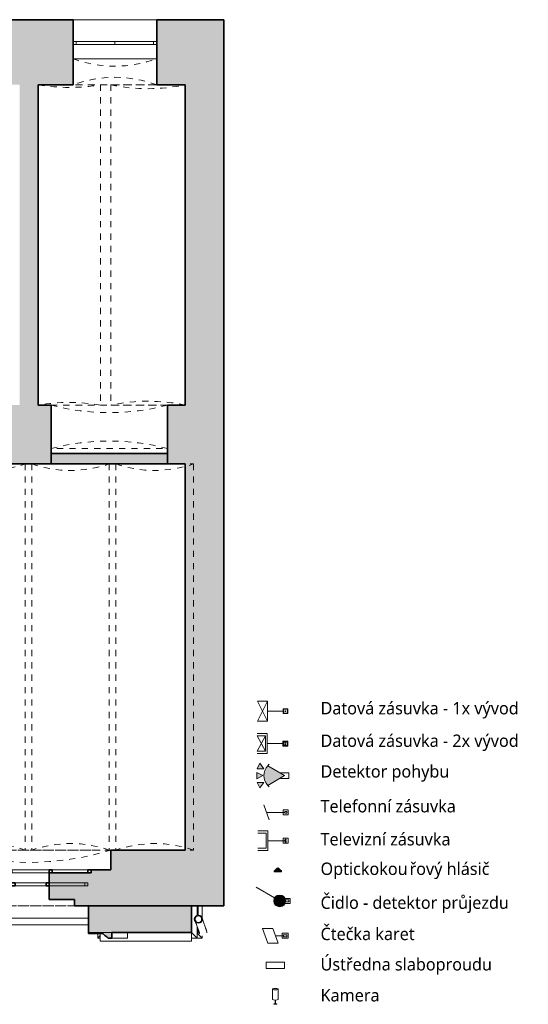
# Model space of a CAD drawing. Header units: metres. Extents: x -0.2 to 44.7, y -1.1 to 28.
# Tile 11 of 11: x 36.5 to 44.7, y -1.1 to 14.7. Entities that reach past the tile are written whole.
import ezdxf

# ---------------------------------------------------------------- set-up
doc = ezdxf.new("R2010")
doc.units = ezdxf.units.M
doc.linetypes.add('AV - Cerch_ 1 tecka 4mm', pattern=[0.006, 0.004, -0.001, 0, -0.001])
doc.layers.add('AV-SRAFY', color=7, linetype='Continuous', lineweight=35)
doc.layers.add('AV-STAVBA', color=7, linetype='Continuous', lineweight=18)
doc.layers.add('AV-TEXTY', color=5, linetype='Continuous', lineweight=13, true_color=0x0000ff)
doc.styles.add('Trebuchet MS', font='trebuc.ttf', dxfattribs={"height": 0.2})

# ---------------------------------------------------------------- blocks, each defined once
blk = doc.blocks.new('GM_Otvor s klenutým nadpražím - 1880x4900-957668-1NP mezipatro')
at = {"layer": 'AV-STAVBA', "color": 254, "linetype": 'AV - Cerch_ 1 tecka 4mm', "lineweight": 13, "true_color": 0xcccccc}
for p, q in [((-0.94, 0.475), (0.94, 0.475)), ((0.856, -0.225), (-0.856, -0.225))]:
    blk.add_line(p, q, dxfattribs=at)
for centre, start, end in [((0, 4.097), 255.45, 284.55), ((0, -3.847), 75.45, 104.55)]:
    blk.add_arc(centre, 3.742, start, end, dxfattribs=at)
blk = doc.blocks.new('WI_22_klenuté_bez středního sloupku - 1600x2100-1063538-1NP mezipatro')
at = {"layer": 'AV-STAVBA', "color": 254, "true_color": 0xcccccc}
for p, q in [((-0.675, -0.085), (-0.675, -0.035)), ((-0.675, -0.035), (0.675, -0.035)), ((-0.675, -0.085), (0.675, -0.085)), ((0, -0.035), (-0.625, -0.035)), ((-0.625, -0.035), (-0.625, -0.085)), ((-0.625, -0.085), (-0.625, -0.035)), ((-0.625, -0.085), (0, -0.085)), ((0.625, -0.035), (0, -0.035)), ((0, -0.035), (0, -0.085)), ((0, -0.035), (0, -0.085)), ((0, -0.085), (0.625, -0.085)), ((0.625, -0.035), (0.625, -0.085)), ((0.625, -0.085), (0.625, -0.035)), ((0.675, -0.085), (0.675, -0.035))]:
    blk.add_line(p, q, dxfattribs=at)
blk = doc.blocks.new('GM_Void_valená klenba - GM_Void_valená klenba-1557062-1NP mezipatro')
at = {"layer": 'AV-STAVBA', "color": 254, "linetype": 'AV - Cerch_ 1 tecka 4mm', "lineweight": 13, "true_color": 0xcccccc}
for p, q in [((-0.625, 3.115), (-0.625, -3.115)), ((-0.625, 3.115), (0.625, 3.115)), ((0.625, 3.115), (0.625, -3.115)), ((-0.625, -3.115), (0.625, -3.115))]:
    blk.add_line(p, q, dxfattribs=at)
for centre, start, end in [((0, 4.941), 251.105, 288.895), ((0, -4.941), 71.105, 108.895)]:
    blk.add_arc(centre, 1.93, start, end, dxfattribs=at)
blk = doc.blocks.new('GM_Void_valená klenba - GM_Void_valená klenba-1557074-1NP mezipatro')
at = {"layer": 'AV-STAVBA', "color": 254, "linetype": 'AV - Cerch_ 1 tecka 4mm', "lineweight": 13, "true_color": 0xcccccc}
for p, q in [((-0.5, 2.585), (-0.5, -2.585)), ((-0.5, 2.585), (0.5, 2.585)), ((0.5, 2.585), (0.5, -2.585)), ((-0.5, -2.585), (0.5, -2.585))]:
    blk.add_line(p, q, dxfattribs=at)
for centre, start, end in [((0, 5.442), 260.0718, 279.9282), ((0, -5.442), 80.0718, 99.9282)]:
    blk.add_arc(centre, 2.9, start, end, dxfattribs=at)
blk = doc.blocks.new('GM_Void_valená klenba - GM_Void_valená klenba-1557073-1NP mezipatro')
at = {"layer": 'AV-STAVBA', "color": 254, "linetype": 'AV - Cerch_ 1 tecka 4mm', "lineweight": 13, "true_color": 0xcccccc}
for p, q in [((-0.6, 2.585), (-0.6, -2.585)), ((-0.6, 2.585), (0.6, 2.585)), ((0.6, 2.585), (0.6, -2.585)), ((-0.6, -2.585), (0.6, -2.585))]:
    blk.add_line(p, q, dxfattribs=at)
for centre, start, end in [((0, 5.422), 258.0595, 281.9405), ((0, -5.422), 78.0595, 101.9405)]:
    blk.add_arc(centre, 2.9, start, end, dxfattribs=at)
blk = doc.blocks.new('GM_Detový svod_04 - GM_Detový svod_04-1507001-1NP mezipatro')
at = {"layer": 'AV-STAVBA', "color": 254, "true_color": 0xcccccc}
for p, q in [((39.304, 0.209), (39.305, 0.207)), ((39.319, 0.189), (39.321, 0.188)), ((39.319, 0.16), (39.358, 0.053)), ((39.342, 0.177), (39.344, 0.177)), ((39.471, 0.094), (39.432, 0.201))]:
    blk.add_line(p, q, dxfattribs=at)
at = {"layer": 'AV-STAVBA', "color": 254, "true_color": 0xcccccc, "flags": 128}
for points in [[(39.296, 0.236), (39.297, 0.239), (39.297, 0.241), (39.297, 0.243), (39.298, 0.246), (39.298, 0.248), (39.299, 0.25), (39.3, 0.253), (39.3, 0.255), (39.301, 0.257)], [(39.3, 0.213), (39.299, 0.215), (39.298, 0.217), (39.298, 0.22), (39.297, 0.222), (39.297, 0.224), (39.297, 0.227), (39.296, 0.229), (39.296, 0.231)], [(39.301, 0.209), (39.301, 0.21), (39.301, 0.211), (39.3, 0.211), (39.3, 0.212), (39.3, 0.212), (39.3, 0.213), (39.3, 0.213), (39.3, 0.213)], [(39.303, 0.262), (39.305, 0.264), (39.306, 0.266), (39.307, 0.268), (39.309, 0.27), (39.31, 0.272), (39.312, 0.273), (39.313, 0.275), (39.315, 0.277), (39.317, 0.278)], [(39.319, 0.16), (39.318, 0.163), (39.317, 0.166), (39.316, 0.169), (39.315, 0.172), (39.314, 0.175), (39.313, 0.177), (39.312, 0.18), (39.311, 0.182), (39.31, 0.185), (39.309, 0.187), (39.308, 0.19), (39.308, 0.192), (39.307, 0.194), (39.306, 0.196), (39.305, 0.198), (39.305, 0.2), (39.304, 0.201), (39.304, 0.203), (39.303, 0.204), (39.303, 0.206)], [(39.319, 0.28), (39.321, 0.281), (39.322, 0.283), (39.324, 0.284), (39.327, 0.285), (39.329, 0.286), (39.331, 0.288), (39.333, 0.289), (39.335, 0.289), (39.336, 0.29)], [(39.336, 0.29), (39.338, 0.29), (39.34, 0.291), (39.343, 0.292), (39.345, 0.292), (39.347, 0.293), (39.35, 0.293), (39.352, 0.293), (39.355, 0.293), (39.357, 0.293), (39.359, 0.293), (39.362, 0.293), (39.364, 0.293), (39.367, 0.292), (39.369, 0.292), (39.371, 0.291), (39.374, 0.291), (39.376, 0.29), (39.378, 0.289), (39.38, 0.288), (39.382, 0.287), (39.385, 0.286), (39.387, 0.285), (39.389, 0.284), (39.391, 0.282), (39.393, 0.281), (39.395, 0.28), (39.396, 0.278), (39.398, 0.276), (39.4, 0.275), (39.401, 0.273), (39.403, 0.271), (39.404, 0.269), (39.406, 0.267), (39.407, 0.265), (39.408, 0.263), (39.41, 0.261), (39.411, 0.259), (39.412, 0.257), (39.412, 0.254), (39.413, 0.254)], [(39.413, 0.254), (39.413, 0.254), (39.413, 0.254), (39.413, 0.253), (39.413, 0.253), (39.413, 0.252), (39.414, 0.251), (39.414, 0.251), (39.414, 0.25), (39.415, 0.249), (39.415, 0.247), (39.415, 0.246), (39.416, 0.245), (39.417, 0.243), (39.417, 0.242), (39.418, 0.24), (39.418, 0.238), (39.419, 0.236), (39.42, 0.234), (39.421, 0.232), (39.422, 0.23), (39.422, 0.227), (39.423, 0.225), (39.424, 0.222), (39.425, 0.22), (39.426, 0.217), (39.427, 0.214), (39.428, 0.212), (39.429, 0.209), (39.43, 0.206), (39.431, 0.203), (39.432, 0.201)], [(39.358, 0.053), (39.359, 0.05), (39.36, 0.047), (39.361, 0.045), (39.362, 0.042), (39.363, 0.039), (39.364, 0.036), (39.365, 0.034), (39.366, 0.031), (39.367, 0.029), (39.368, 0.026), (39.369, 0.024), (39.369, 0.022), (39.37, 0.02), (39.371, 0.018), (39.372, 0.016), (39.372, 0.014), (39.373, 0.012), (39.374, 0.011), (39.374, 0.009), (39.375, 0.008), (39.375, 0.007), (39.375, 0.005), (39.376, 0.004), (39.376, 0.004), (39.376, 0.003), (39.377, 0.002), (39.377, 0.002), (39.377, 0.001), (39.377, 0.001), (39.377, 0.001), (39.377, 0.001)], [(39.49, 0.042), (39.49, 0.042), (39.49, 0.042), (39.49, 0.042), (39.489, 0.043), (39.489, 0.043), (39.489, 0.044), (39.489, 0.045), (39.488, 0.046), (39.488, 0.047), (39.488, 0.048), (39.487, 0.049), (39.487, 0.051), (39.486, 0.052), (39.485, 0.054), (39.485, 0.056), (39.484, 0.058), (39.483, 0.06), (39.483, 0.062), (39.482, 0.064), (39.481, 0.066), (39.48, 0.068), (39.479, 0.071), (39.478, 0.073), (39.477, 0.076), (39.476, 0.079), (39.476, 0.081), (39.474, 0.084), (39.473, 0.087), (39.472, 0.09), (39.471, 0.093), (39.471, 0.094)]]:
    blk.add_lwpolyline(points, dxfattribs=at)
at = {"layer": 'AV-STAVBA', "color": 254, "lineweight": 35, "true_color": 0xcccccc}
for radius, start, end in [(0.06, 360, 180), (0.06, 180, 360), (0.058, 360, 180), (0.058, 180, 360)]:
    blk.add_arc((39.356, 0.233), radius, start, end, dxfattribs=at)
at = {"layer": 'AV-STAVBA', "color": 254, "true_color": 0xcccccc}
for centre, radius, start, end in [((39.356, 0.233), 0.06, 183.2945, 202.1566), ((39.356, 0.233), 0.06, 158.2084, 175.309), ((39.356, 0.233), 0.058, 175.2294, 183.353), ((39.356, 0.233), 0.058, 150.539, 158.385), ((39.356, 0.233), 0.058, 202.0953, 210.2084), ((39.356, 0.233), 0.06, 132.7517, 150.6361), ((39.356, 0.233), 0.06, 210.1374, 228.6292), ((39.356, 0.233), 0.058, 126.9446, 132.8178), ((39.356, 0.233), 0.058, 228.4302, 235.1455), ((39.356, 0.233), 0.06, 110, 126.9591), ((39.356, 0.233), 0.06, 235.0688, 253.213), ((39.356, 0.233), 0.06, 105.4802, 110), ((39.356, 0.233), 0.058, 253.1496, 258.381), ((39.356, 0.233), 0.058, 101.0194, 105.4986), ((39.356, 0.233), 0.06, 77.8522, 101.0069), ((39.356, 0.233), 0.06, 258.8332, 279.644), ((39.356, 0.233), 0.058, 280.2723, 284.3953), ((39.356, 0.233), 0.06, 308.6738, 77.1195), ((39.356, 0.233), 0.06, 284.4136, 290), ((39.356, 0.233), 0.06, 290, 307.8033), ((39.433, 0.021), 0.06, 350, 20)]:
    blk.add_arc(centre, radius, start, end, dxfattribs=at)
blk = doc.blocks.new('Zdobná fasáda 1NP - Zdobná fasáda 1NP-1554848-1NP mezipatro')
at = {"layer": 'AV-STAVBA', "true_color": 0xcccccc}
h = blk.add_hatch(color=254, dxfattribs=at)
h.paths.add_polyline_path([(37.959, -0.073), (37.959, 0.018), (37.582, 0.018), (37.582, 0.002), (37.808, 0.002), (37.9, -0.073)])
h.paths.add_polyline_path([(35.362, -0.073), (35.454, 0.002), (35.68, 0.002), (35.68, 0.018), (35.303, 0.018), (35.303, -0.073)])
at = {"layer": 'AV-STAVBA', "color": 254, "true_color": 0xcccccc}
for p, q in [((39.335, 0.448), (39.335, 0.289)), ((39.354, 0.448), (39.354, 0.293)), ((39.415, 0.448), (39.415, 0.248)), ((37.582, 0.248), (35.68, 0.248)), ((37.582, 0.138), (35.68, 0.138)), ((37.959, 0.018), (37.582, 0.018)), ((37.734, -0.072), (37.734, 0.002)), ((37.774, 0.002), (37.774, -0.122)), ((38.214, -0.073), (38.214, 0.018)), ((39.335, -0.072), (39.245, 0.018)), ((39.245, 0.018), (39.245, -0.122)), ((39.335, 0.117), (39.335, -0.072)), ((39.354, 0.064), (39.354, -0.011)), ((37.774, -0.032), (37.734, -0.072)), ((37.774, -0.072), (37.734, -0.072)), ((37.774, -0.122), (39.245, -0.122)), ((37.959, -0.073), (38.214, -0.073)), ((39.335, -0.072), (39.245, -0.072)), ((39.354, -0.011), (39.335, -0.011)), ((39.415, -0.072), (39.335, -0.072)), ((39.415, -0.072), (39.354, -0.011)), ((39.415, -0.035), (39.415, -0.072))]:
    blk.add_line(p, q, dxfattribs=at)
at = {"layer": 'AV-STAVBA', "color": 254, "lineweight": 35, "true_color": 0xcccccc}
for p, q in [((37.582, 0.018), (37.582, 0.002)), ((37.582, 0.002), (37.808, 0.002)), ((37.959, -0.073), (37.959, 0.018)), ((37.9, -0.073), (37.959, -0.073))]:
    blk.add_line(p, q, dxfattribs=at)
blk.add_open_spline([(37.808, 0.002), (37.823, -0.01), (37.854, -0.035), (37.885, -0.06), (37.9, -0.073)], degree=3, dxfattribs=at)
blk = doc.blocks.new('WI_3-3_dvojité_vnější půlkruhové nadpraží - 1850x2850-1561139-1NP mezipatro')
at = {"layer": 'AV-STAVBA', "color": 254, "linetype": 'AV - Cerch_ 1 tecka 4mm', "lineweight": 13, "true_color": 0xcccccc}
for p, q in [((0.975, 0.45), (-0.975, 0.45)), ((0.925, 0.45), (-0.925, 0.45)), ((-0.925, 0.45), (0.925, 0.45)), ((0.975, -0.45), (-0.975, -0.45)), ((-0.975, -0.45), (0.975, -0.45)), ((0.925, -0.45), (-0.925, -0.45))]:
    blk.add_line(p, q, dxfattribs=at)
at = {"layer": 'AV-STAVBA', "color": 254, "true_color": 0xcccccc}
for p, q in [((-0.925, 0.08), (-0.925, 0.13)), ((-0.925, 0.13), (0.925, 0.13)), ((-0.925, 0.08), (0.925, 0.08)), ((-0.875, 0.08), (-0.875, 0.13)), ((-0.25, 0.13), (0.25, 0.13)), ((0.25, 0.08), (-0.25, 0.08)), ((0.875, 0.08), (0.875, 0.13)), ((0.925, 0.08), (0.925, 0.13)), ((-0.975, -0.08), (-0.975, -0.13)), ((-0.975, -0.08), (0.975, -0.08)), ((-0.975, -0.13), (0.975, -0.13)), ((-0.925, -0.08), (-0.925, -0.13)), ((-0.925, -0.13), (-0.35, -0.13)), ((0.3, -0.08), (-0.3, -0.08)), ((-0.3, -0.13), (0.3, -0.13)), ((0.35, -0.13), (0.925, -0.13)), ((0.925, -0.08), (0.925, -0.13)), ((0.975, -0.08), (0.975, -0.13))]:
    blk.add_line(p, q, dxfattribs=at)
at = {"layer": 'AV-STAVBA', "color": 254, "lineweight": 35, "true_color": 0xcccccc}
for p, q in [((-0.25, 0.13), (-0.301, 0.13)), ((-0.301, 0.08), (-0.25, 0.08)), ((-0.25, 0.08), (-0.25, 0.13)), ((0.301, 0.13), (0.25, 0.13)), ((0.25, 0.13), (0.25, 0.08)), ((0.25, 0.08), (0.301, 0.08)), ((-0.925, -0.13), (-0.975, -0.13)), ((-0.925, -0.08), (-0.925, -0.13)), ((-0.35, -0.13), (-0.35, -0.08)), ((-0.3, -0.13), (-0.35, -0.13)), ((-0.301, -0.08), (-0.3, -0.08)), ((-0.3, -0.08), (-0.3, -0.13)), ((0.3, -0.13), (0.3, -0.08)), ((0.3, -0.08), (0.301, -0.08)), ((0.35, -0.13), (0.3, -0.13)), ((0.35, -0.08), (0.35, -0.13)), ((0.925, -0.13), (0.925, -0.08)), ((0.975, -0.13), (0.925, -0.13))]:
    blk.add_line(p, q, dxfattribs=at)
blk = doc.blocks.new('GM_Nika s klenutým nadpražím - 2650x4250-1561138-1NP mezipatro')
at = {"layer": 'AV-STAVBA', "color": 254, "linetype": 'AV - Cerch_ 1 tecka 4mm', "lineweight": 13, "true_color": 0xcccccc}
for p, q in [((1.325, 0.45), (-1.325, 0.45)), ((1.325, -0.45), (-1.325, -0.45))]:
    blk.add_line(p, q, dxfattribs=at)
blk.add_arc((0, 4.739), 4.489, 252.8328, 287.1672, dxfattribs=at)
blk = doc.blocks.new('GM_Otvor s klenutým nadpražím - 1350x4400_900-1063595-1NP mezipatro')
at = {"layer": 'AV-STAVBA', "color": 254, "linetype": 'AV - Cerch_ 1 tecka 4mm', "lineweight": 13, "true_color": 0xcccccc}
for p, q in [((-0.675, 0.525), (0.675, 0.525)), ((0.591, 0.105), (-0.591, 0.105))]:
    blk.add_line(p, q, dxfattribs=at)
for centre, start, end in [((0, 2.363), 249.8388, 290.1612), ((0, -1.733), 69.8388, 110.1612)]:
    blk.add_arc(centre, 1.958, start, end, dxfattribs=at)
blk = doc.blocks.new('D0089 - 1514 - OÚPSŘ_Benešova_rvt-1-1NP mezipatro')
at = {"layer": 'AV-SRAFY', "lineweight": 18, "true_color": 0xcccccc}
h = blk.add_hatch(color=254, dxfattribs=at)
h.paths.add_polyline_path([(38.685, 13.698), (39.145, 13.698), (39.145, 14.748), (38.685, 14.748)])
h.paths.add_polyline_path([(36.475, 13.698), (37.335, 13.698), (37.335, 14.748), (35.855, 14.748), (35.755, 14.648), (35.755, 14.378), (35.805, 14.378), (35.805, 13.698)])
h.paths.add_polyline_path([(34.405, 13.698), (34.405, 14.378), (34.455, 14.378), (34.455, 14.648), (34.355, 14.748), (33.555, 14.748), (33.455, 14.648), (33.455, 14.378), (33.505, 14.378), (33.505, 13.698)])
h.paths.add_polyline_path([(32.105, 13.698), (32.105, 14.378), (32.155, 14.378), (32.155, 14.648), (32.055, 14.748), (30.555, 14.748), (30.455, 14.648), (30.455, 14.378), (30.505, 14.378), (30.505, 13.698), (31.457, 13.698)])
h.paths.add_polyline_path([(29.105, 13.698), (29.105, 14.378), (29.155, 14.378), (29.155, 14.648), (29.055, 14.748), (27.555, 14.748), (27.455, 14.648), (27.455, 14.378), (27.505, 14.378), (27.505, 13.698)])
h.paths.add_polyline_path([(26.105, 13.698), (26.105, 14.378), (26.155, 14.378), (26.155, 14.648), (26.055, 14.748), (24.255, 14.748), (24.155, 14.648), (24.155, 14.378), (24.205, 14.378), (24.205, 13.698), (25.39, 13.698)])
h.paths.add_polyline_path([(22.805, 13.698), (22.805, 14.378), (22.855, 14.378), (22.855, 14.648), (22.755, 14.748), (22.325, 14.748), (22.325, 13.698)])
for points in [[(39.295, 0.448), (39.765, 0.448), (39.765, 14.748), (39.145, 14.748), (39.145, 0.448)], [(36.775, 8.528), (36.775, 13.698), (36.475, 13.698), (36.475, 8.528)], [(38.86, 7.578), (38.86, 7.748), (36.98, 7.748), (36.98, 7.578)]]:
    blk.add_hatch(color=254, dxfattribs=at).paths.add_polyline_path(points)
h = blk.add_hatch(color=254, dxfattribs=at)
h.paths.add_polyline_path([(39.145, 7.578), (39.145, 8.528), (38.86, 8.528), (38.86, 7.578)])
h.paths.add_polyline_path([(36.98, 7.578), (36.98, 8.528), (22.405, 8.528), (22.405, 7.578), (35.503, 7.578)])
h = blk.add_hatch(color=254, dxfattribs=at)
h.paths.add_polyline_path([(38.031, 0.448), (39.145, 0.448), (39.145, 1.348), (37.945, 1.348), (37.945, 1.028), (37.625, 1.028), (37.625, 0.978), (36.951, 0.978), (36.951, 0.548), (37.358, 0.548), (37.358, 0.448), (37.525, 0.448)])
h.paths.add_polyline_path([(35.503, 0.448), (35.942, 0.448), (35.942, 0.548), (36.348, 0.548), (36.348, 0.978), (35.675, 0.978), (35.675, 1.028), (35.295, 1.028), (35.295, 1.348), (34.005, 1.348), (34.005, 0.448), (34.997, 0.448)])
h = blk.add_hatch(color=254, dxfattribs=at)
h.paths.add_polyline_path([(37.582, 0.018), (39.245, 0.018), (39.245, 0.448), (37.582, 0.448), (37.582, 0.175)])
h.paths.add_polyline_path([(33.986, 0.018), (35.68, 0.018), (35.68, 0.448), (34.005, 0.448), (34.005, 0.348), (33.979, 0.348), (33.979, 0.018)])
at = {"layer": 'AV-STAVBA', "color": 254, "lineweight": 35, "true_color": 0xcccccc}
for p, q in [((37.335, 14.748), (35.855, 14.748)), ((37.335, 13.698), (37.335, 14.748)), ((39.145, 14.748), (38.685, 14.748)), ((38.685, 14.748), (38.685, 13.698)), ((39.765, 14.748), (39.145, 14.748)), ((39.765, 0.448), (39.765, 14.748)), ((36.775, 13.698), (37.335, 13.698)), ((36.775, 8.528), (36.775, 13.698)), ((38.685, 13.698), (39.145, 13.698)), ((39.145, 13.698), (39.145, 8.528)), ((36.98, 8.528), (36.775, 8.528)), ((36.98, 7.578), (36.98, 8.528)), ((39.145, 8.528), (38.86, 8.528)), ((38.86, 8.528), (38.86, 7.578)), ((38.86, 7.748), (36.98, 7.748)), ((36.98, 7.748), (36.98, 7.578)), ((38.86, 7.578), (38.86, 7.748)), ((25.695, 7.578), (36.98, 7.578)), ((36.98, 7.578), (38.86, 7.578)), ((38.86, 7.578), (39.145, 7.578)), ((39.145, 7.578), (39.145, 1.348)), ((39.145, 1.348), (37.945, 1.348)), ((37.945, 1.348), (37.945, 1.028)), ((37.625, 0.978), (36.951, 0.978)), ((36.951, 0.978), (36.951, 0.548)), ((37.945, 1.028), (37.625, 1.028)), ((37.625, 1.028), (37.625, 0.978)), ((36.951, 0.548), (37.358, 0.548)), ((37.358, 0.548), (37.358, 0.448)), ((37.358, 0.448), (39.145, 0.448)), ((39.245, 0.448), (37.582, 0.448)), ((37.582, 0.448), (37.582, 0.018)), ((39.145, 0.448), (39.765, 0.448)), ((39.245, 0.018), (39.245, 0.448)), ((37.959, 0.018), (39.245, 0.018))]:
    blk.add_line(p, q, dxfattribs=at)
at = {"layer": 'AV-STAVBA', "color": 254, "true_color": 0xcccccc}
for p, q in [((37.335, 14.748), (38.685, 14.748)), ((38.685, 14.118), (37.335, 14.118)), ((37.582, 0.018), (37.959, 0.018))]:
    blk.add_line(p, q, dxfattribs=at)
at = {"layer": 'AV-STAVBA', "color": 254, "linetype": 'AV - Cerch_ 1 tecka 4mm', "lineweight": 13, "true_color": 0xcccccc}
for name, p in [('WI_22_klenuté_bez středního sloupku - 1600x2100-1063538-1NP mezipatro', (38.01, 14.433)), ('GM_Void_valená klenba - GM_Void_valená klenba-1557074-1NP mezipatro', (37.275, 11.113)), ('GM_Void_valená klenba - GM_Void_valená klenba-1557073-1NP mezipatro', (38.545, 11.113)), ('GM_Otvor s klenutým nadpražím - 1880x4900-957668-1NP mezipatro', (37.92, 8.053)), ('GM_Void_valená klenba - GM_Void_valená klenba-1557062-1NP mezipatro', (35.94, 4.463)), ('GM_Void_valená klenba - GM_Void_valená klenba-1557062-1NP mezipatro', (37.295, 4.463)), ('GM_Void_valená klenba - GM_Void_valená klenba-1557062-1NP mezipatro', (38.65, 4.463)), ('GM_Nika s klenutým nadpražím - 2650x4250-1561138-1NP mezipatro', (36.62, 0.898)), ('Zdobná fasáda 1NP - Zdobná fasáda 1NP-1554848-1NP mezipatro', (0, 0)), ('GM_Detový svod_04 - GM_Detový svod_04-1507001-1NP mezipatro', (0, 0))]:
    blk.add_blockref(name, p, dxfattribs=at)
at = {"layer": 'AV-STAVBA', "color": 254, "linetype": 'AV - Cerch_ 1 tecka 4mm', "lineweight": 13, "true_color": 0xcccccc, "rotation": 180}
for name, p in [('GM_Otvor s klenutým nadpražím - 1350x4400_900-1063595-1NP mezipatro', (38.01, 14.223)), ('WI_3-3_dvojité_vnější půlkruhové nadpraží - 1850x2850-1561139-1NP mezipatro', (36.65, 0.898))]:
    blk.add_blockref(name, p, dxfattribs=at)
blk = doc.blocks.new('Family - ___-903218-Legenda koncových prvků slaboproudu')
at = {"layer": 'AV-STAVBA', "color": 5, "true_color": 0x0000ff}
for p, q in [((0.876, 1.011), (0.885, 1.019)), ((0.996, 1.011), (0.876, 1.011)), ((0.876, 0.997), (0.876, 1.011)), ((0.996, 0.997), (0.876, 0.997)), ((0.885, 1.019), (0.886, 1.019)), ((0.886, 1.019), (0.925, 1.056)), ((0.986, 1.019), (0.886, 1.019)), ((0.98, 1.025), (0.892, 1.025)), ((0.896, 1.028), (0.976, 1.028)), ((0.974, 1.03), (0.898, 1.03)), ((0.902, 1.034), (0.97, 1.034)), ((0.968, 1.036), (0.904, 1.036)), ((0.908, 1.04), (0.964, 1.04)), ((0.962, 1.042), (0.91, 1.042)), ((0.914, 1.046), (0.958, 1.046)), ((0.955, 1.048), (0.916, 1.048)), ((0.92, 1.052), (0.952, 1.052)), ((0.925, 1.056), (0.933, 1.056)), ((0.933, 1.058), (0.935, 1.06)), ((0.933, 1.056), (0.933, 1.058)), ((0.939, 1.056), (0.933, 1.056)), ((0.935, 1.06), (0.936, 1.06)), ((0.936, 1.06), (0.937, 1.06)), ((0.937, 1.06), (0.939, 1.058)), ((0.939, 1.058), (0.939, 1.056)), ((0.939, 1.056), (0.947, 1.056)), ((0.947, 1.056), (0.986, 1.019)), ((0.986, 1.019), (0.987, 1.019)), ((0.987, 1.019), (0.996, 1.011)), ((0.996, 1.011), (0.996, 0.997))]:
    blk.add_line(p, q, dxfattribs=at)
blk = doc.blocks.new('Family - ___-903224-Legenda koncových prvků slaboproudu')
at = {"layer": 'AV-STAVBA', "color": 5, "true_color": 0x0000ff}
for p, q in [((0.745, -0.464), (1.045, -0.464)), ((0.745, -0.564), (0.745, -0.464)), ((1.045, -0.564), (1.045, -0.464)), ((1.045, -0.564), (0.745, -0.564))]:
    blk.add_line(p, q, dxfattribs=at)
blk = doc.blocks.new('Family - ___-923981-Legenda koncových prvků slaboproudu')
at = {"layer": 'AV-STAVBA', "color": 5, "true_color": 0x0000ff}
for p, q in [((0.85, -0.898), (0.85, -1.062)), ((0.94, -1.062), (0.94, -0.898)), ((0.89, -1.074), (0.89, -1.132)), ((0.9, -1.132), (0.9, -1.074)), ((0.87, -1.132), (0.92, -1.132)), ((0.87, -1.142), (0.87, -1.132)), ((0.92, -1.142), (0.87, -1.142)), ((0.92, -1.132), (0.92, -1.142))]:
    blk.add_line(p, q, dxfattribs=at)
for centre, start_param, end_param in [((0.895, -0.898), 1.570796, 4.712389), ((0.895, -0.898), 4.712389, 7.853982), ((0.895, -1.062), 3.141593, 4.712389), ((0.895, -1.062), 4.712389, 6.283185)]:
    blk.add_ellipse(centre, major_axis=(0.045, 0), ratio=0.258819, start_param=start_param, end_param=end_param, dxfattribs=at)
blk = doc.blocks.new('Family - ___-923990-Legenda koncových prvků slaboproudu')
at = {"layer": 'AV-STAVBA', "color": 5, "true_color": 0x0000ff}
for p, q in [((0.85, -0.898), (0.85, -1.062)), ((0.94, -1.062), (0.94, -0.898)), ((0.89, -1.074), (0.89, -1.132)), ((0.9, -1.132), (0.9, -1.074)), ((0.87, -1.132), (0.92, -1.132)), ((0.87, -1.142), (0.87, -1.132)), ((0.92, -1.142), (0.87, -1.142)), ((0.92, -1.132), (0.92, -1.142))]:
    blk.add_line(p, q, dxfattribs=at)
for centre, start_param, end_param in [((0.895, -0.898), 1.570796, 4.712389), ((0.895, -0.898), 4.712389, 7.853982), ((0.895, -1.062), 3.141593, 4.712389), ((0.895, -1.062), 4.712389, 6.283185)]:
    blk.add_ellipse(centre, major_axis=(0.045, 0), ratio=0.258819, start_param=start_param, end_param=end_param, dxfattribs=at)
blk = doc.blocks.new('Family - ___-903208-Legenda koncových prvků slaboproudu')
at = {"layer": 'AV-STAVBA', "color": 5, "true_color": 0x0000ff}
for p, q in [((1.019, 3.549), (1.019, 3.629)), ((1.099, 3.629), (1.019, 3.629)), ((1.019, 3.549), (1.099, 3.549)), ((1.089, 3.619), (1.029, 3.619)), ((1.029, 3.619), (1.029, 3.559)), ((1.029, 3.559), (1.089, 3.559)), ((1.054, 3.584), (1.054, 3.594)), ((1.054, 3.594), (1.064, 3.594)), ((1.064, 3.584), (1.054, 3.584)), ((1.064, 3.594), (1.064, 3.584)), ((1.089, 3.559), (1.089, 3.619)), ((1.099, 3.629), (1.099, 3.549))]:
    blk.add_line(p, q, dxfattribs=at)
at = {"layer": 'AV-TEXTY'}
for p, q in [((0.768, 3.429), (0.608, 3.749)), ((0.608, 3.429), (0.768, 3.749)), ((0.768, 3.749), (0.608, 3.749)), ((0.768, 3.589), (0.768, 3.749)), ((0.768, 3.589), (0.768, 3.429)), ((0.768, 3.589), (1.038, 3.589)), ((0.768, 3.429), (0.608, 3.429))]:
    blk.add_line(p, q, dxfattribs=at)
blk = doc.blocks.new('Family - ___-903210-Legenda koncových prvků slaboproudu')
at = {"layer": 'AV-STAVBA', "color": 5, "true_color": 0x0000ff}
for p, q in [((1.015, 3.026), (1.015, 3.106)), ((1.095, 3.106), (1.015, 3.106)), ((1.015, 3.026), (1.095, 3.026)), ((1.085, 3.096), (1.025, 3.096)), ((1.025, 3.096), (1.025, 3.036)), ((1.025, 3.036), (1.085, 3.036)), ((1.05, 3.074), (1.05, 3.084)), ((1.05, 3.084), (1.06, 3.084)), ((1.06, 3.074), (1.05, 3.074)), ((1.05, 3.048), (1.05, 3.058)), ((1.05, 3.058), (1.06, 3.058)), ((1.06, 3.048), (1.05, 3.048)), ((1.06, 3.084), (1.06, 3.074)), ((1.06, 3.058), (1.06, 3.048)), ((1.085, 3.036), (1.085, 3.096)), ((1.095, 3.106), (1.095, 3.026))]:
    blk.add_line(p, q, dxfattribs=at)
at = {"layer": 'AV-TEXTY'}
for p, q in [((0.764, 3.226), (0.604, 3.226)), ((0.604, 3.189), (0.737, 2.943)), ((0.604, 2.943), (0.737, 3.189)), ((0.737, 3.189), (0.604, 3.189)), ((0.737, 2.943), (0.737, 3.189)), ((0.764, 3.066), (0.764, 3.226)), ((0.764, 3.066), (0.764, 2.906)), ((0.764, 3.066), (1.034, 3.066)), ((0.604, 2.943), (0.737, 2.943)), ((0.764, 2.906), (0.604, 2.906))]:
    blk.add_line(p, q, dxfattribs=at)
blk = doc.blocks.new('Family - ___-903212-Legenda koncových prvků slaboproudu')
at = {"layer": 'AV-TEXTY'}
h = blk.add_hatch(color=256, dxfattribs=at)
h.paths.add_polyline_path([(0.645, 2.349), (0.712, 2.438), (0.6, 2.438)])
h.paths.add_polyline_path([(0.772, 2.388), (1.045, 2.548), (0.772, 2.708), (0.758, 2.689), (0.745, 2.67), (0.734, 2.649), (0.726, 2.628), (0.719, 2.605), (0.715, 2.583), (0.712, 2.559), (0.712, 2.536), (0.715, 2.513), (0.719, 2.49), (0.726, 2.468), (0.734, 2.446), (0.745, 2.426), (0.758, 2.406), (0.768, 2.392)])
h.paths.add_polyline_path([(0.594, 2.498), (0.694, 2.548), (0.594, 2.598), (0.594, 2.592)])
h.paths.add_polyline_path([(0.6, 2.658), (0.712, 2.658), (0.645, 2.747)])
at = {"layer": 'AV-STAVBA', "color": 5, "true_color": 0x0000ff}
for p, q in [((0.978, 2.594), (0.978, 2.587)), ((1.113, 2.594), (0.978, 2.594)), ((1.113, 2.502), (1.113, 2.594)), ((0.978, 2.508), (0.978, 2.502)), ((0.978, 2.502), (1.113, 2.502))]:
    blk.add_line(p, q, dxfattribs=at)
at = {"layer": 'AV-TEXTY'}
for p, q in [((0.645, 2.747), (0.6, 2.658)), ((0.712, 2.658), (0.645, 2.747)), ((1.045, 2.548), (0.772, 2.708)), ((0.694, 2.548), (0.594, 2.598)), ((0.594, 2.598), (0.594, 2.498)), ((0.594, 2.498), (0.694, 2.548)), ((0.6, 2.658), (0.712, 2.658)), ((0.772, 2.388), (1.045, 2.548)), ((0.712, 2.438), (0.6, 2.438)), ((0.6, 2.438), (0.645, 2.349)), ((0.645, 2.349), (0.712, 2.438))]:
    blk.add_line(p, q, dxfattribs=at)
for start, end in [(138.8509, 221.1491), (130.5373, 138.7645), (221.234, 228.8509)]:
    blk.add_arc((0.955, 2.548), 0.243, start, end, dxfattribs=at)
blk = doc.blocks.new('Family - ___-903214-Legenda koncových prvků slaboproudu')
at = {"layer": 'AV-STAVBA', "color": 5, "true_color": 0x0000ff}
for p, q in [((1.024, 1.916), (1.024, 1.996)), ((1.104, 1.996), (1.024, 1.996)), ((1.024, 1.916), (1.104, 1.916)), ((1.049, 1.941), (1.049, 1.971)), ((1.049, 1.971), (1.079, 1.971)), ((1.079, 1.941), (1.049, 1.941)), ((1.079, 1.971), (1.079, 1.941)), ((1.104, 1.996), (1.104, 1.916))]:
    blk.add_line(p, q, dxfattribs=at)
at = {"layer": 'AV-TEXTY'}
for p, q in [((0.796, 1.836), (0.709, 2.076)), ((0.753, 1.956), (1.049, 1.956))]:
    blk.add_line(p, q, dxfattribs=at)
blk = doc.blocks.new('Family - ___-903216-Legenda koncových prvků slaboproudu')
at = {"layer": 'AV-STAVBA', "color": 5, "true_color": 0x0000ff}
for p, q in [((1.02, 1.458), (1.02, 1.538)), ((1.1, 1.538), (1.02, 1.538)), ((1.02, 1.458), (1.1, 1.458)), ((1.1, 1.538), (1.1, 1.458))]:
    blk.add_line(p, q, dxfattribs=at)
for centre in [(1.06, 1.513), (1.06, 1.483)]:
    blk.add_circle(centre, 0.01, dxfattribs=at)
at = {"layer": 'AV-TEXTY'}
for p, q in [((0.775, 1.658), (0.615, 1.658)), ((0.745, 1.618), (0.615, 1.618)), ((0.745, 1.378), (0.745, 1.618)), ((0.775, 1.498), (0.775, 1.658)), ((0.775, 1.498), (1.045, 1.498)), ((0.775, 1.498), (0.775, 1.338)), ((0.615, 1.378), (0.745, 1.378)), ((0.775, 1.338), (0.615, 1.338))]:
    blk.add_line(p, q, dxfattribs=at)
blk = doc.blocks.new('Family - ___-903220-Legenda koncových prvků slaboproudu')
at = {"layer": 'AV-TEXTY'}
blk.add_hatch(color=256, dxfattribs=at).paths.add_polyline_path([(0.946, 0.434), (0.986, 0.434), (1.022, 0.45), (1.048, 0.48), (1.06, 0.517), (1.056, 0.556), (1.036, 0.591), (1.004, 0.614), (0.966, 0.622), (0.927, 0.614), (0.895, 0.591), (0.875, 0.556), (0.871, 0.517), (0.883, 0.48), (0.91, 0.45)])
h = blk.add_hatch(color=256, dxfattribs=at)
edge = h.paths.add_edge_path()
edge.add_arc((0.966, 0.527), 0.095, 0, 360)
at = {"layer": 'AV-STAVBA', "color": 5, "true_color": 0x0000ff}
for p, q in [((1.036, 0.487), (1.036, 0.567)), ((1.136, 0.567), (1.036, 0.567)), ((1.036, 0.487), (1.136, 0.487)), ((1.061, 0.542), (1.061, 0.512)), ((1.111, 0.542), (1.061, 0.542)), ((1.061, 0.512), (1.111, 0.512)), ((1.111, 0.512), (1.111, 0.542)), ((1.136, 0.567), (1.136, 0.487))]:
    blk.add_line(p, q, dxfattribs=at)
at = {"layer": 'AV-TEXTY'}
for p, q in [((0.884, 0.575), (0.584, 0.748)), ((0.875, 0.556), (0.871, 0.517)), ((0.871, 0.517), (0.883, 0.48)), ((0.895, 0.591), (0.875, 0.556)), ((0.883, 0.48), (0.91, 0.45)), ((0.927, 0.614), (0.895, 0.591)), ((0.966, 0.622), (0.927, 0.614)), ((1.004, 0.614), (0.966, 0.622)), ((1.036, 0.591), (1.004, 0.614)), ((1.022, 0.45), (1.048, 0.48)), ((1.056, 0.556), (1.036, 0.591)), ((1.048, 0.48), (1.06, 0.517)), ((1.06, 0.517), (1.056, 0.556)), ((0.91, 0.45), (0.946, 0.434)), ((0.946, 0.434), (0.986, 0.434)), ((0.986, 0.434), (1.022, 0.45))]:
    blk.add_line(p, q, dxfattribs=at)
blk.add_circle((0.966, 0.527), 0.095, dxfattribs=at)
blk = doc.blocks.new('Family - ___-903222-Legenda koncových prvků slaboproudu')
at = {"layer": 'AV-STAVBA', "color": 5, "true_color": 0x0000ff}
for p, q in [((1.004, -0.076), (1.004, 0.004)), ((1.104, 0.004), (1.004, 0.004)), ((1.104, 0.004), (1.104, -0.076)), ((1.004, -0.076), (1.104, -0.076)), ((1.029, -0.021), (1.029, -0.051)), ((1.079, -0.021), (1.029, -0.021)), ((1.029, -0.051), (1.079, -0.051)), ((1.079, -0.051), (1.079, -0.021))]:
    blk.add_line(p, q, dxfattribs=at)
at = {"layer": 'AV-TEXTY'}
for p, q in [((0.689, 0.084), (0.856, 0.084)), ((0.776, -0.156), (0.689, 0.084)), ((0.943, -0.156), (0.856, 0.084)), ((0.776, -0.156), (0.943, -0.156)), ((0.9, -0.036), (1.029, -0.036))]:
    blk.add_line(p, q, dxfattribs=at)

msp = doc.modelspace()

# ---------------------------------------------------------------- block references
at = {"lineweight": 5}
msp.add_blockref('D0089 - 1514 - OÚPSŘ_Benešova_rvt-1-1NP mezipatro', (0, 0), dxfattribs=at)
at = {"layer": 'AV-STAVBA', "color": 5, "true_color": 0x0000ff}
for name in ['Family - ___-903218-Legenda koncových prvků slaboproudu', 'Family - ___-903224-Legenda koncových prvků slaboproudu', 'Family - ___-923981-Legenda koncových prvků slaboproudu', 'Family - ___-923990-Legenda koncových prvků slaboproudu']:
    msp.add_blockref(name, (39.702, 0), dxfattribs=at)
at = {"layer": 'AV-TEXTY'}
for name in ['Family - ___-903208-Legenda koncových prvků slaboproudu', 'Family - ___-903210-Legenda koncových prvků slaboproudu', 'Family - ___-903212-Legenda koncových prvků slaboproudu', 'Family - ___-903214-Legenda koncových prvků slaboproudu', 'Family - ___-903216-Legenda koncových prvků slaboproudu', 'Family - ___-903220-Legenda koncových prvků slaboproudu', 'Family - ___-903222-Legenda koncových prvků slaboproudu']:
    msp.add_blockref(name, (39.702, 0), dxfattribs=at)

# ---------------------------------------------------------------- texts
at = {"layer": 'AV-TEXTY', "lineweight": 5, "char_height": 0.2, "attachment_point": 1, "style": 'Trebuchet MS', "bg_fill": 3, "box_fill_scale": 1.25, "bg_fill_color": 256, "bg_fill_true_color": 13158600, "bg_fill_transparency": 0}
for s, insert, width in [('Datová zásuvka - 1x vývod', (41.326, 3.737), 4.05654), ('Datová zásuvka - 2x vývod', (41.326, 3.212), 4.05654), ('Detektor pohybu', (41.326, 2.717), 2.57342), ('Telefonní zásuvka', (41.326, 2.155), 2.77384), ('Televizní zásuvka', (41.326, 1.622), 2.69367), ('Optickokou', (41.326, 1.145), 1.73966), ('Čtečka karet', (41.326, 0.094), 1.98017), ('Úst', (41.326, -0.396), 0.49705), ('Kamera', (41.326, -0.896), 1.17848)]:
    msp.add_mtext(s, dxfattribs=dict(at, insert=insert, width=width))

# ---------------------------------------------------------------- next in the draw order: texts
for s, insert, width in [('řový hlásič', (42.761, 1.145), 1.64346), ('ředna slaboproudu', (41.736, -0.396), 2.88607)]:
    msp.add_mtext(s, dxfattribs=dict(at, insert=insert, width=width))

# ---------------------------------------------------------------- next in the draw order: texts
at = {"layer": 'AV-TEXTY', "lineweight": 5, "insert": (41.326, 0.599), "char_height": 0.2, "width": 3.93629, "attachment_point": 1, "style": 'Trebuchet MS', "bg_fill": 3, "box_fill_scale": 1.25, "bg_fill_color": 256, "bg_fill_true_color": 13158600, "bg_fill_transparency": 0}
msp.add_mtext('Čidlo - detektor průjezdu', dxfattribs=at)

doc.saveas('drawing.dxf')
